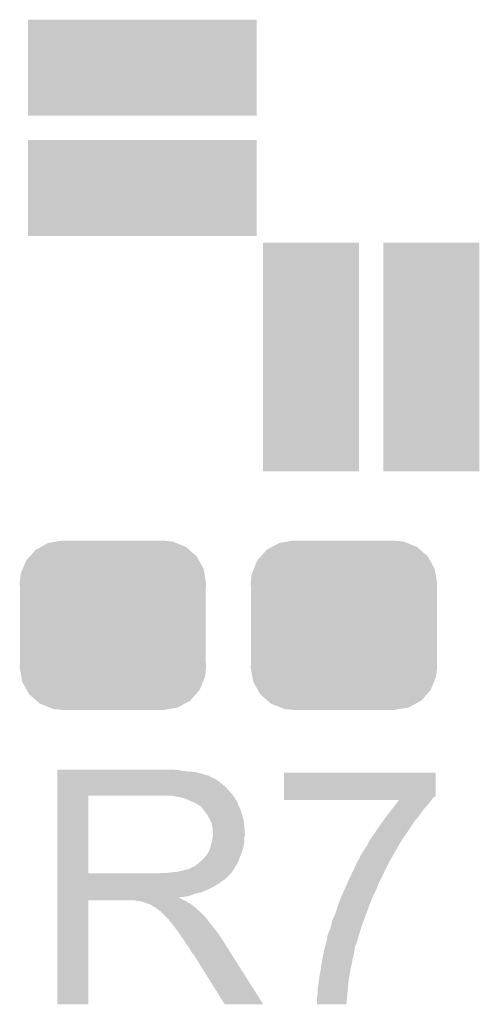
# Model space of a CAD drawing. Extents: x -0.05 to 0.95, y -0.15 to 2.1.
# Tile 29 of 35: x 0.37 to 0.45, y 1.31 to 1.47. Entities that reach past the tile are written whole.
import ezdxf

# ---------------------------------------------------------------- set-up
doc = ezdxf.new("R2010")
doc.units = 0
doc.layers.get('0').update_dxf_attribs({"linetype": 'CONTINUOUS'})
doc.layers.add('HALL_CURRENT_24_V100_GTO', color=14, linetype='CONTINUOUS')
doc.layers.add('HALL_CURRENT_24_V100_GTS', color=12, linetype='CONTINUOUS')

# ---------------------------------------------------------------- blocks, each defined once
blk = doc.blocks.new('CUSTOM_76')
for points in [[(-0.01175, 0.01282), (-0.01057, 0.01347), (0.01194, 0.01282), (0.01032, 0.01347)], [(-0.01057, 0.01347), (-0.0092, 0.01369), (0.01032, 0.01347), (0.00976, 0.01369)], [(-0.0092, 0.01369), (-0.00825, 0.01385), (0.00976, 0.01369), (0.00825, 0.01385)], [(-0.01358, 0.01127), (-0.01263, 0.01234), (0.01371, 0.01127), (0.01249, 0.01234)], [(-0.01263, 0.01234), (-0.01175, 0.01282), (0.01249, 0.01234), (0.01194, 0.01282)], [(-0.01475, 0.00922), (-0.01419, 0.01059), (0.01485, 0.00922), (0.01409, 0.01059)], [(-0.01419, 0.01059), (-0.01358, 0.01127), (0.01409, 0.01059), (0.01371, 0.01127)], [(-0.01525, 0.0069), (-0.01508, 0.00841), (0.01525, 0.0069), (0.01499, 0.00841)], [(-0.01508, 0.00841), (-0.01475, 0.00922), (0.01499, 0.00841), (0.01485, 0.00922)], [(-0.0152, 0.00607), (-0.01525, 0.0069), (0.0152, 0.00607), (0.01525, 0.0069)], [(-0.0152, -0.00607), (-0.0152, 0.00607), (0.0152, -0.00607), (0.0152, 0.00607)], [(-0.01525, -0.0069), (-0.0152, -0.00607), (0.01525, -0.0069), (0.0152, -0.00607)], [(-0.01499, -0.00841), (-0.01525, -0.0069), (0.01508, -0.00841), (0.01525, -0.0069)], [(-0.01485, -0.00922), (-0.01499, -0.00841), (0.01475, -0.00922), (0.01508, -0.00841)], [(-0.01409, -0.01059), (-0.01485, -0.00922), (0.01419, -0.01059), (0.01475, -0.00922)], [(-0.01371, -0.01127), (-0.01409, -0.01059), (0.01358, -0.01127), (0.01419, -0.01059)], [(-0.01249, -0.01234), (-0.01371, -0.01127), (0.01263, -0.01234), (0.01358, -0.01127)], [(-0.01194, -0.01282), (-0.01249, -0.01234), (0.01175, -0.01282), (0.01263, -0.01234)], [(-0.01032, -0.01347), (-0.01194, -0.01282), (0.01057, -0.01347), (0.01175, -0.01282)], [(-0.00976, -0.01369), (-0.01032, -0.01347), (0.0092, -0.01369), (0.01057, -0.01347)], [(-0.00825, -0.01385), (-0.00976, -0.01369), (0.00825, -0.01385), (0.0092, -0.01369)]]:
    blk.add_solid(points)
blk = doc.blocks.new('RECTANGLE_80')
blk.add_solid([(0.0187, 0.00785), (0.0187, -0.00785), (-0.0187, 0.00785), (-0.0187, -0.00785)])
blk = doc.blocks.new('RECTANGLE_81')
blk.add_solid([(0.00785, 0.0187), (0.00785, -0.0187), (-0.00785, 0.0187), (-0.00785, -0.0187)])

msp = doc.modelspace()

# ---------------------------------------------------------------- linework, layer by layer
at = {"layer": 'HALL_CURRENT_24_V100_GTO'}
for points in [[(0.379, 1.3473), (0.379, 1.3474), (0.3989, 1.3473), (0.3978, 1.3474)], [(0.379, 1.3471), (0.379, 1.3473), (0.4001, 1.3471), (0.3989, 1.3473)], [(0.379, 1.347), (0.379, 1.3471), (0.4015, 1.347), (0.4001, 1.3471)], [(0.379, 1.3467), (0.379, 1.347), (0.4027, 1.3467), (0.4015, 1.347)], [(0.379, 1.3465), (0.379, 1.3467), (0.4033, 1.3465), (0.4027, 1.3467)], [(0.379, 1.3464), (0.379, 1.3465), (0.4038, 1.3464), (0.4033, 1.3465)], [(0.379, 1.3463), (0.379, 1.3464), (0.4039, 1.3463), (0.4039, 1.3464)], [(0.379, 1.3464), (0.379, 1.3464), (0.4039, 1.3464), (0.4038, 1.3464)], [(0.4161, 1.3432), (0.4161, 1.3469), (0.4409, 1.3432), (0.4409, 1.3469)], [(0.4161, 1.3469), (0.4161, 1.3469), (0.4409, 1.3469), (0.4161, 1.3469)], [(0.379, 1.3461), (0.379, 1.3463), (0.4043, 1.3461), (0.4039, 1.3463)], [(0.379, 1.3459), (0.379, 1.3461), (0.4048, 1.3459), (0.4043, 1.3461)], [(0.379, 1.3455), (0.379, 1.3459), (0.4054, 1.3455), (0.4048, 1.3459)], [(0.379, 1.345), (0.379, 1.3455), (0.406, 1.345), (0.4054, 1.3455)], [(0.379, 1.3444), (0.379, 1.345), (0.4067, 1.3444), (0.406, 1.345)], [(0.379, 1.3436), (0.379, 1.3444), (0.4074, 1.3436), (0.4067, 1.3444)], [(0.379, 1.3431), (0.379, 1.3436), (0.40779, 1.3431), (0.4074, 1.3436)], [(0.4161, 1.3431), (0.4161, 1.3432), (0.4409, 1.3431), (0.4409, 1.3432)], [(0.379, 1.3304), (0.379, 1.3431), (0.3841, 1.3304), (0.3841, 1.3431)], [(0.379, 1.3431), (0.379, 1.3431), (0.3841, 1.3431), (0.3962, 1.3431)], [(0.399, 1.3429), (0.3977, 1.3431), (0.40794, 1.3429), (0.40779, 1.3431)], [(0.39973, 1.3427), (0.399, 1.3429), (0.4081, 1.3427), (0.40794, 1.3429)], [(0.4001, 1.3426), (0.39973, 1.3427), (0.4081, 1.3426), (0.4081, 1.3427)], [(0.4009, 1.3422), (0.4001, 1.3426), (0.4084, 1.3422), (0.4081, 1.3426)], [(0.4016, 1.3419), (0.4009, 1.3422), (0.40852, 1.3419), (0.4084, 1.3422)], [(0.40193, 1.3417), (0.4016, 1.3419), (0.4086, 1.3417), (0.40852, 1.3419)], [(0.4021, 1.3416), (0.40193, 1.3417), (0.40864, 1.3416), (0.4086, 1.3417)], [(0.4024, 1.3414), (0.4021, 1.3416), (0.40873, 1.3414), (0.40864, 1.3416)], [(0.4161, 1.343), (0.4161, 1.3431), (0.4408, 1.343), (0.4409, 1.3431)], [(0.4161, 1.3428), (0.4161, 1.343), (0.4405, 1.3428), (0.4408, 1.343)], [(0.4161, 1.3425), (0.4161, 1.3428), (0.4403, 1.3425), (0.4405, 1.3428)], [(0.4161, 1.3424), (0.4161, 1.3425), (0.44023, 1.3424), (0.4403, 1.3425)], [(0.4349, 1.3424), (0.4161, 1.3424), (0.44022, 1.3424), (0.44023, 1.3424)], [(0.4339, 1.3411), (0.43429, 1.3416), (0.4391, 1.3411), (0.4396, 1.3416)], [(0.43429, 1.3416), (0.43467, 1.3421), (0.4396, 1.3416), (0.44, 1.3421)], [(0.43467, 1.3421), (0.4349, 1.3424), (0.44, 1.3421), (0.44022, 1.3424)], [(0.4028, 1.341), (0.4025, 1.3414), (0.4089, 1.341), (0.40873, 1.3414)], [(0.4031, 1.3406), (0.4028, 1.341), (0.40903, 1.3406), (0.4089, 1.341)], [(0.40346, 1.3401), (0.4031, 1.3406), (0.4092, 1.3401), (0.40903, 1.3406)], [(0.4036, 1.3399), (0.40346, 1.3401), (0.40926, 1.3399), (0.4092, 1.3401)], [(0.43283, 1.3397), (0.4339, 1.3411), (0.4381, 1.3397), (0.4391, 1.3411)], [(0.404, 1.3391), (0.4036, 1.3399), (0.4095, 1.3391), (0.40926, 1.3399)], [(0.4043, 1.3385), (0.404, 1.3391), (0.40956, 1.3385), (0.4095, 1.3391)], [(0.40436, 1.3381), (0.4043, 1.3385), (0.4096, 1.3381), (0.40956, 1.3385)], [(0.43106, 1.3372), (0.4323, 1.339), (0.4363, 1.3372), (0.4375, 1.339)], [(0.4323, 1.339), (0.43283, 1.3397), (0.4375, 1.339), (0.4381, 1.3397)], [(0.4044, 1.3378), (0.40436, 1.3381), (0.40963, 1.3378), (0.4096, 1.3381)], [(0.4044, 1.3373), (0.4044, 1.3378), (0.40967, 1.3373), (0.40963, 1.3378)], [(0.4045, 1.337), (0.4044, 1.3373), (0.40969, 1.337), (0.40967, 1.3373)], [(0.40444, 1.3365), (0.4045, 1.3369), (0.4097, 1.3365), (0.4097, 1.3369)], [(0.4045, 1.3369), (0.4045, 1.337), (0.4097, 1.3369), (0.40969, 1.337)], [(0.43038, 1.3362), (0.43106, 1.3372), (0.4356, 1.3362), (0.4363, 1.3372)], [(0.4041, 1.335), (0.4043, 1.3355), (0.4095, 1.335), (0.4096, 1.3355)], [(0.4043, 1.3355), (0.40441, 1.3363), (0.4096, 1.3355), (0.4096, 1.3363)], [(0.40441, 1.3363), (0.40444, 1.3365), (0.4096, 1.3363), (0.4097, 1.3365)], [(0.42975, 1.3351), (0.4301, 1.3358), (0.4349, 1.3351), (0.43535, 1.3358)], [(0.4301, 1.3358), (0.43038, 1.3362), (0.43535, 1.3358), (0.4356, 1.3362)], [(0.4034, 1.3334), (0.4035, 1.3335), (0.409, 1.3334), (0.40904, 1.3335)], [(0.4035, 1.3335), (0.4036, 1.3337), (0.40904, 1.3335), (0.40911, 1.3337)], [(0.4036, 1.3337), (0.4038, 1.334), (0.40911, 1.3337), (0.40922, 1.334)], [(0.4038, 1.334), (0.404, 1.3345), (0.40922, 1.334), (0.4094, 1.3345)], [(0.404, 1.3345), (0.4041, 1.335), (0.4094, 1.3345), (0.4095, 1.335)], [(0.4286, 1.3333), (0.4289, 1.3338), (0.43389, 1.3333), (0.43418, 1.3338)], [(0.4289, 1.3338), (0.42903, 1.334), (0.43418, 1.3338), (0.4343, 1.334)], [(0.42903, 1.334), (0.4297, 1.335), (0.4343, 1.334), (0.43485, 1.335)], [(0.4297, 1.335), (0.42975, 1.3351), (0.43485, 1.335), (0.4349, 1.3351)], [(0.4015, 1.3316), (0.40237, 1.3323), (0.40819, 1.3316), (0.4086, 1.3323)], [(0.40237, 1.3323), (0.4025, 1.3324), (0.4086, 1.3323), (0.40864, 1.3324)], [(0.4025, 1.3324), (0.403, 1.3329), (0.40864, 1.3324), (0.40882, 1.3329)], [(0.403, 1.3329), (0.4034, 1.3334), (0.40882, 1.3329), (0.409, 1.3334)], [(0.42781, 1.3317), (0.42805, 1.3322), (0.433, 1.3317), (0.4333, 1.3322)], [(0.42805, 1.3322), (0.4281, 1.3323), (0.4333, 1.3322), (0.43333, 1.3323)], [(0.4281, 1.3323), (0.4282, 1.3325), (0.43333, 1.3323), (0.4334, 1.3325)], [(0.4282, 1.3325), (0.4284, 1.3328), (0.4334, 1.3325), (0.4336, 1.3328)], [(0.4284, 1.3328), (0.4286, 1.3333), (0.4336, 1.3328), (0.43389, 1.3333)], [(0.379, 1.33), (0.379, 1.3304), (0.407, 1.33), (0.4074, 1.3304)], [(0.379, 1.3304), (0.379, 1.3304), (0.3955, 1.3304), (0.3841, 1.3304)], [(0.3955, 1.3304), (0.3962, 1.3305), (0.4074, 1.3304), (0.4075, 1.3305)], [(0.397, 1.3305), (0.3988, 1.3307), (0.4075, 1.3305), (0.40763, 1.3307)], [(0.3988, 1.3307), (0.4004, 1.3311), (0.40763, 1.3307), (0.4079, 1.3311)], [(0.4005, 1.3311), (0.4008, 1.3313), (0.4079, 1.3311), (0.40802, 1.3313)], [(0.4008, 1.3313), (0.4011, 1.3314), (0.40802, 1.3313), (0.40808, 1.3314)], [(0.4011, 1.3314), (0.4015, 1.3316), (0.40808, 1.3314), (0.40819, 1.3316)], [(0.427, 1.33), (0.42719, 1.3304), (0.4322, 1.33), (0.4324, 1.3304)], [(0.42719, 1.3304), (0.42753, 1.3311), (0.4324, 1.3304), (0.4327, 1.3311)], [(0.42753, 1.3311), (0.42781, 1.3317), (0.4327, 1.3311), (0.433, 1.3317)], [(0.379, 1.3299), (0.379, 1.33), (0.407, 1.3299), (0.407, 1.33)], [(0.379, 1.3295), (0.379, 1.3299), (0.4065, 1.3295), (0.4069, 1.3299)], [(0.379, 1.3299), (0.379, 1.3299), (0.4069, 1.3299), (0.407, 1.3299)], [(0.379, 1.3291), (0.379, 1.3295), (0.4059, 1.3291), (0.4065, 1.3295)], [(0.379, 1.3288), (0.379, 1.3291), (0.4055, 1.3288), (0.4059, 1.3291)], [(0.379, 1.3282), (0.379, 1.3288), (0.4045, 1.3282), (0.4055, 1.3288)], [(0.426, 1.3278), (0.42645, 1.3288), (0.4312, 1.3278), (0.4316, 1.3288)], [(0.42645, 1.3288), (0.427, 1.33), (0.4316, 1.3288), (0.4322, 1.33)], [(0.379, 1.3279), (0.379, 1.3282), (0.4039, 1.3279), (0.4045, 1.3282)], [(0.379, 1.3273), (0.379, 1.3279), (0.4025, 1.3273), (0.4039, 1.3279)], [(0.379, 1.3271), (0.379, 1.3273), (0.4016, 1.3271), (0.4025, 1.3273)], [(0.379, 1.3268), (0.379, 1.3271), (0.4008, 1.3268), (0.4016, 1.3271)], [(0.42557, 1.3268), (0.426, 1.3278), (0.4307, 1.3268), (0.4312, 1.3278)], [(0.379, 1.3266), (0.379, 1.3268), (0.3999, 1.3266), (0.4008, 1.3268)], [(0.379, 1.3265), (0.379, 1.3266), (0.3989, 1.3265), (0.3999, 1.3266)], [(0.379, 1.3264), (0.379, 1.3265), (0.399, 1.3264), (0.3989, 1.3265)], [(0.379, 1.3263), (0.379, 1.3264), (0.3992, 1.3263), (0.399, 1.3264)], [(0.379, 1.3261), (0.379, 1.3263), (0.3995, 1.3261), (0.3992, 1.3263)], [(0.379, 1.326), (0.379, 1.3261), (0.39975, 1.326), (0.3995, 1.3261)], [(0.379, 1.309), (0.379, 1.326), (0.3841, 1.309), (0.3841, 1.326)], [(0.379, 1.326), (0.379, 1.326), (0.3841, 1.326), (0.3917, 1.326)], [(0.3921, 1.3259), (0.3917, 1.326), (0.4, 1.3259), (0.39975, 1.326)], [(0.3927, 1.3258), (0.3926, 1.3259), (0.40017, 1.3258), (0.4, 1.3259)], [(0.394, 1.3254), (0.3928, 1.3258), (0.40083, 1.3254), (0.40017, 1.3258)], [(0.4248, 1.3248), (0.42507, 1.3256), (0.42991, 1.3248), (0.4302, 1.3256)], [(0.42507, 1.3256), (0.4251, 1.3257), (0.4302, 1.3256), (0.43024, 1.3257)], [(0.4251, 1.3257), (0.42557, 1.3268), (0.43024, 1.3257), (0.4307, 1.3268)], [(0.3942, 1.3253), (0.394, 1.3254), (0.401, 1.3253), (0.40083, 1.3254)], [(0.3944, 1.3252), (0.3942, 1.3253), (0.40113, 1.3252), (0.401, 1.3253)], [(0.3947, 1.325), (0.3944, 1.3252), (0.40137, 1.325), (0.40113, 1.3252)], [(0.3949, 1.3249), (0.3947, 1.325), (0.4015, 1.3249), (0.40137, 1.325)], [(0.3951, 1.3248), (0.395, 1.3249), (0.4016, 1.3248), (0.4015, 1.3249)], [(0.3955, 1.3245), (0.3951, 1.3248), (0.4019, 1.3245), (0.4016, 1.3248)], [(0.39563, 1.3244), (0.3955, 1.3245), (0.402, 1.3244), (0.4019, 1.3245)], [(0.39588, 1.3242), (0.39563, 1.3244), (0.4023, 1.3242), (0.402, 1.3244)], [(0.396, 1.3241), (0.39588, 1.3242), (0.4024, 1.3241), (0.4023, 1.3242)], [(0.3969, 1.3232), (0.396, 1.3241), (0.4033, 1.3232), (0.4024, 1.3241)], [(0.4245, 1.3238), (0.42471, 1.3245), (0.42954, 1.3238), (0.4298, 1.3245)], [(0.42471, 1.3245), (0.4248, 1.3248), (0.4298, 1.3245), (0.42991, 1.3248)], [(0.3972, 1.3229), (0.3969, 1.3232), (0.40353, 1.3229), (0.4033, 1.3232)], [(0.3975, 1.3225), (0.3972, 1.3229), (0.40383, 1.3225), (0.40353, 1.3229)], [(0.39755, 1.3224), (0.3975, 1.3225), (0.4039, 1.3224), (0.40383, 1.3225)], [(0.3976, 1.3223), (0.39755, 1.3224), (0.40398, 1.3223), (0.4039, 1.3224)], [(0.3983, 1.3215), (0.3977, 1.3223), (0.4046, 1.3215), (0.40398, 1.3223)], [(0.4239, 1.3222), (0.4241, 1.323), (0.42894, 1.3222), (0.42924, 1.323)], [(0.4241, 1.323), (0.4245, 1.3238), (0.42924, 1.323), (0.42954, 1.3238)], [(0.3989, 1.3207), (0.3983, 1.3215), (0.40524, 1.3207), (0.4046, 1.3215)], [(0.39903, 1.3205), (0.3989, 1.3207), (0.4054, 1.3205), (0.40524, 1.3207)], [(0.4233, 1.3205), (0.4237, 1.3215), (0.42841, 1.3205), (0.42872, 1.3215)], [(0.4237, 1.3215), (0.42387, 1.3221), (0.42872, 1.3215), (0.4289, 1.3221)], [(0.42387, 1.3221), (0.4239, 1.3222), (0.4289, 1.3221), (0.42894, 1.3222)], [(0.39977, 1.3194), (0.39903, 1.3205), (0.4061, 1.3194), (0.4054, 1.3205)], [(0.4001, 1.3189), (0.39977, 1.3194), (0.40642, 1.3189), (0.4061, 1.3194)], [(0.42289, 1.3187), (0.42297, 1.319), (0.4278, 1.3187), (0.428, 1.319)], [(0.42297, 1.319), (0.42304, 1.3193), (0.428, 1.319), (0.428, 1.3193)], [(0.42304, 1.3193), (0.4231, 1.3195), (0.428, 1.3193), (0.4281, 1.3195)], [(0.4231, 1.3195), (0.4232, 1.3199), (0.4281, 1.3195), (0.42822, 1.3199)], [(0.4232, 1.3202), (0.4233, 1.3205), (0.42832, 1.3202), (0.42841, 1.3205)], [(0.4232, 1.3199), (0.4232, 1.3202), (0.42822, 1.3199), (0.42832, 1.3202)], [(0.4006, 1.3182), (0.4001, 1.3189), (0.40686, 1.3182), (0.40642, 1.3189)], [(0.401, 1.3175), (0.4006, 1.3182), (0.40731, 1.3175), (0.40686, 1.3182)], [(0.4011, 1.3173), (0.401, 1.3175), (0.40743, 1.3173), (0.40731, 1.3175)], [(0.42251, 1.3171), (0.4226, 1.3176), (0.4275, 1.3171), (0.42758, 1.3176)], [(0.4226, 1.3176), (0.42278, 1.3183), (0.42758, 1.3176), (0.4277, 1.3183)], [(0.42278, 1.3183), (0.42289, 1.3187), (0.4277, 1.3183), (0.4278, 1.3187)], [(0.4013, 1.3172), (0.4011, 1.3173), (0.4075, 1.3172), (0.40743, 1.3173)], [(0.4014, 1.317), (0.4013, 1.3172), (0.40762, 1.317), (0.4075, 1.3172)], [(0.4064, 1.309), (0.4014, 1.317), (0.4127, 1.309), (0.40762, 1.317)], [(0.42224, 1.3157), (0.42238, 1.3164), (0.4272, 1.3157), (0.4273, 1.3164)], [(0.42238, 1.3164), (0.4224, 1.3165), (0.4273, 1.3164), (0.42733, 1.3165)], [(0.4224, 1.3165), (0.42251, 1.3171), (0.42733, 1.3165), (0.4275, 1.3171)], [(0.4219, 1.3136), (0.4221, 1.3146), (0.42679, 1.3136), (0.42696, 1.3146)], [(0.4221, 1.3146), (0.42212, 1.3148), (0.42696, 1.3146), (0.427, 1.3148)], [(0.42212, 1.3148), (0.4222, 1.3155), (0.427, 1.3148), (0.42716, 1.3155)], [(0.4222, 1.3155), (0.42224, 1.3157), (0.42716, 1.3155), (0.4272, 1.3157)], [(0.4216, 1.3114), (0.4218, 1.3128), (0.42653, 1.3114), (0.42667, 1.3128)], [(0.4218, 1.3128), (0.42184, 1.3131), (0.42667, 1.3128), (0.4267, 1.3131)], [(0.42184, 1.3131), (0.4219, 1.3136), (0.4267, 1.3131), (0.42679, 1.3136)], [(0.4216, 1.3111), (0.4216, 1.3114), (0.4265, 1.3111), (0.42653, 1.3114)], [(0.4216, 1.3108), (0.4216, 1.3111), (0.42647, 1.3108), (0.4265, 1.3111)], [(0.4215, 1.3102), (0.4216, 1.3108), (0.42641, 1.3102), (0.42647, 1.3108)], [(0.4215, 1.309), (0.4215, 1.3102), (0.4263, 1.309), (0.42641, 1.3102)], [(0.4127, 1.309), (0.4127, 1.309), (0.4127, 1.309), (0.4064, 1.309)]]:
    msp.add_solid(points, dxfattribs=at)

# ---------------------------------------------------------------- block references
at = {"layer": 'HALL_CURRENT_24_V100_GTS'}
for name, p in [('RECTANGLE_80', (0.3929, 1.4622)), ('RECTANGLE_80', (0.3929, 1.4425)), ('RECTANGLE_81', (0.4205, 1.4149)), ('RECTANGLE_81', (0.4402, 1.4149)), ('CUSTOM_76', (0.3881, 1.371)), ('CUSTOM_76', (0.4259, 1.371))]:
    msp.add_blockref(name, p, dxfattribs=at)

doc.saveas('drawing.dxf')
